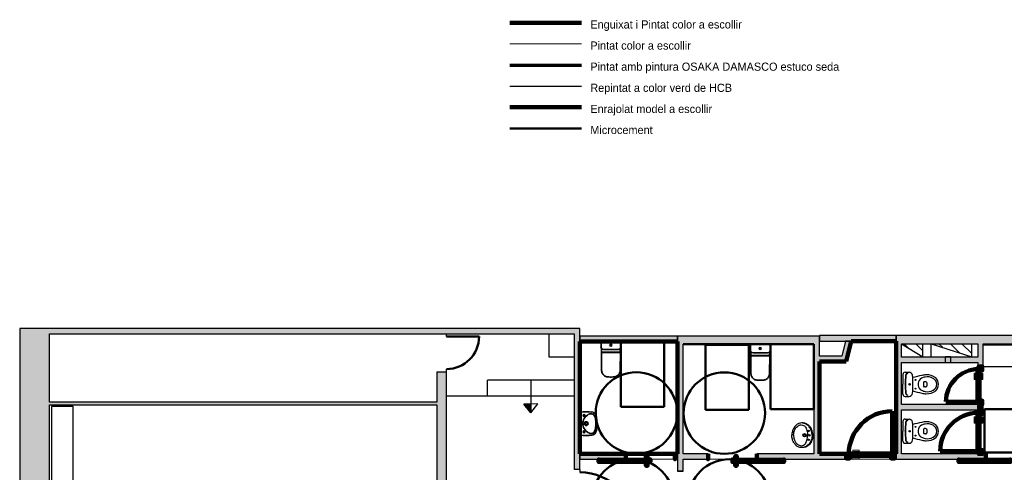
# Model space of a CAD drawing. Header units: metres. Extents: x -1 to 430, y -6 to 34.
# Tile 7 of 12: x 391 to 409, y 26 to 34. Entities that reach past the tile are written whole.
import ezdxf

# ---------------------------------------------------------------- set-up
doc = ezdxf.new("R2010")
doc.units = ezdxf.units.M
doc.linetypes.add('CONTINUA', pattern=[0])
doc.linetypes.add('VERDECKT', pattern=[9.525, 6.35, -3.175])
for name, color, linetype, lineweight in [('3D PB MURS', 7, 'CONTINUA', 25), ('3D PB MURS NOUS', 7, 'CONTINUA', 25), ('LEGENDA  REVESTIMENT  text', 7, 'CONTINUA', 25), ('LEGENDA  REVESTIMENT enrajorat (Roig)', 7, 'CONTINUA', 25), ('LEGENDA  REVESTIMENT microcement  (Blau clar)', 7, 'CONTINUA', 25), ('LEGENDA  REVESTIMENT pintat (blau fosc)', 7, 'CONTINUA', 25), ('LEGENDA  REVESTIMENT pintat verd (verd)', 7, 'CONTINUA', 25), ('LEGENDA  REVESTIMENT repintat  (Groc)', 7, 'CONTINUA', 25), ('LEGENDA REVESTIMENT  enguixat i pintat (lila)', 7, 'CONTINUA', 25), ('PB ESCALES 2D', 7, 'CONTINUA', 25), ('PB MOBLES', 7, 'CONTINUA', 25), ('PB REVESTIMENT enrajorat (Roig)', 7, 'CONTINUA', 25), ('PB REVESTIMENT microcement  (Blau clar)', 7, 'CONTINUA', 25), ('PB REVESTIMENT pintat (blau fosc)', 7, 'CONTINUA', 25)]:
    doc.layers.add(name, color=color, linetype=linetype, lineweight=lineweight)
doc.styles.add('Century Gothic', font='txt')
pattern_1 = [(135, (0, 0), (-0.21213203, -0.21213203), []), (135, (-0.10607, -0.10607), (-0.21213203, -0.21213203), [])]

# ---------------------------------------------------------------- blocks, each defined once
blk = doc.blocks.new('OBJETO_COMPLEJO_2')
at = {"layer": '3D PB MURS NOUS', "lineweight": 35, "transparency": 33554687}
for p, q in [((404.596, 28.056), (404.596, 27.969)), ((404.605, 27.93), (404.606, 27.861)), ((404.95, 27.861), (404.951, 27.93)), ((404.96, 27.969), (404.96, 28.056)), ((404.603, 27.859), (404.606, 27.544)), ((404.95, 27.544), (404.953, 27.859)), ((404.767, 27.407), (404.778, 27.407)), ((404.778, 27.407), (404.789, 27.407))]:
    blk.add_line(p, q, dxfattribs=at)
blk.add_lwpolyline([(404.954, 28.062), (404.778, 28.062), (404.778, 28.062), (404.778, 28.062), (404.602, 28.062)], dxfattribs=at)
for centre, radius, start, end in [((404.657, 27.964), 0.0616, 175.0868, 212.7316), ((404.602, 28.056), 0.006, 89.9956, 179.6868), ((404.899, 27.964), 0.0616, 327.2684, 4.9132), ((404.954, 28.056), 0.006, 0.3132, 90.0044), ((404.605, 27.859), 0.00159, 101.7955, 180.4004), ((404.604, 27.865), 0.00468, 272.139, 282.1043), ((404.605, 27.862), 0.0014, 291.5043, 325.5038), ((404.951, 27.862), 0.0014, 214.4962, 248.4957), ((404.952, 27.865), 0.00468, 257.8957, 267.861), ((404.951, 27.859), 0.00159, 359.5996, 78.2045), ((404.758, 27.54), 0.152, 178.5373, 203.589), ((404.798, 27.54), 0.152, 336.411, 1.4627), ((404.734, 27.533), 0.127, 204.9077, 234.8794), ((404.728, 27.528), 0.119, 235.8185, 262.3668), ((404.759, 27.794), 0.387, 262.9661, 271.1498), ((404.797, 27.794), 0.387, 268.8502, 277.0339), ((404.828, 27.528), 0.119, 277.6332, 304.1815), ((404.822, 27.533), 0.127, 305.1206, 335.0923)]:
    blk.add_arc(centre, radius, start, end, dxfattribs=at)
blk = doc.blocks.new('OBJETO_COMPLEJO_3')
at = {"layer": '3D PB MURS NOUS', "lineweight": 35, "transparency": 33554687}
for p, q in [((401.847, 28.115), (401.847, 28.028)), ((402.212, 28.028), (402.211, 28.115)), ((401.854, 27.917), (401.857, 27.603)), ((401.857, 27.989), (401.857, 27.92)), ((402.202, 27.92), (402.202, 27.989)), ((402.202, 27.603), (402.204, 27.917)), ((402.018, 27.466), (402.029, 27.466)), ((402.029, 27.466), (402.04, 27.466))]:
    blk.add_line(p, q, dxfattribs=at)
blk.add_lwpolyline([(402.205, 28.121), (402.029, 28.121), (402.029, 28.121), (402.029, 28.121), (401.853, 28.121)], dxfattribs=at)
for centre, radius, start, end in [((401.853, 28.115), 0.006, 89.9956, 179.6868), ((402.205, 28.115), 0.006, 0.3132, 90.0044), ((401.908, 28.022), 0.0616, 175.0868, 212.7316), ((401.856, 27.917), 0.00159, 101.7955, 180.4004), ((401.856, 27.92), 0.0014, 291.5043, 325.5038), ((401.855, 27.924), 0.00468, 272.139, 282.1043), ((402.15, 28.022), 0.0616, 327.2684, 4.9132), ((402.203, 27.92), 0.0014, 214.4962, 248.4957), ((402.203, 27.924), 0.00468, 257.8957, 267.861), ((402.203, 27.917), 0.00159, 359.5996, 78.2045), ((402.009, 27.599), 0.152, 178.5373, 203.589), ((402.05, 27.599), 0.152, 336.411, 1.4627), ((401.985, 27.592), 0.127, 204.9077, 234.8794), ((401.979, 27.587), 0.119, 235.8185, 262.3668), ((402.011, 27.853), 0.387, 262.9661, 271.1498), ((402.048, 27.853), 0.387, 268.8502, 277.0339), ((402.08, 27.587), 0.119, 277.6332, 304.1815), ((402.074, 27.592), 0.127, 305.1206, 335.0923)]:
    blk.add_arc(centre, radius, start, end, dxfattribs=at)

msp = doc.modelspace()

# ---------------------------------------------------------------- hatches: boundary and pattern name
at = {"layer": '3D PB MURS', "linetype": 'CONTINUA', "lineweight": 18, "true_color": 0xa0a0a0, "transparency": 33554687}
for points in [[(391.15, 28.361), (391.15, 12.841), (391.7, 12.841), (391.7, 28.361)], [(400.756, 28.361), (391.7, 28.361), (391.7, 28.261), (400.756, 28.261)], [(401.456, 28.361), (400.756, 28.361), (400.756, 28.261), (401.456, 28.261)], [(401.456, 25.761), (401.456, 28.261), (401.356, 28.261), (401.356, 25.761)], [(405.866, 28.221), (403.256, 28.221), (403.256, 28.071), (405.866, 28.071)], [(406.382, 27.851), (406.451, 28.128), (406.348, 28.128), (406.278, 27.851)], [(421.287, 28.228), (407.276, 28.228), (407.276, 28.078), (408.779, 28.078), (408.779, 28.08), (408.879, 28.08), (408.879, 28.078), (421.287, 28.078)], [(403.356, 25.731), (403.356, 28.071), (403.256, 28.071), (403.256, 25.731)], [(405.866, 26.051), (405.866, 28.071), (405.766, 28.071), (405.766, 26.051)], [(407.276, 28.078), (407.276, 26.051), (407.376, 26.051), (407.376, 28.078)], [(408.879, 27.661), (408.879, 28.08), (408.779, 28.08), (408.779, 27.661)], [(405.866, 27.751), (406.356, 27.751), (406.382, 27.851), (405.866, 27.851)], [(407.376, 27.731), (408.779, 27.731), (408.779, 27.831), (407.376, 27.831)], [(399.006, 22.021), (399.006, 27.563), (398.826, 27.563), (398.826, 22.021)], [(391.7, 26.951), (398.826, 26.951), (398.826, 27.001), (391.7, 27.001)], [(407.376, 26.859), (408.779, 26.859), (408.779, 26.959), (407.376, 26.959)], [(403.356, 25.951), (403.816, 25.951), (403.816, 26.051), (403.356, 26.051)], [(404.716, 25.951), (406.356, 25.951), (406.356, 26.051), (404.716, 26.051)], [(407.256, 25.951), (408.928, 25.951), (408.928, 26.051), (407.256, 26.051)]]:
    msp.add_hatch(color=253, dxfattribs=at).paths.add_polyline_path(points)
at = {"layer": '3D PB MURS NOUS', "linetype": 'CONTINUA', "lineweight": 18, "transparency": 33554687}
for color, points in [(220, [(403.256, 28.221), (401.456, 28.221), (401.456, 28.121), (403.256, 28.121)]), (220, [(407.276, 28.228), (405.866, 28.228), (405.866, 28.128), (407.276, 28.128)]), (2, [(401.456, 25.951), (402.304, 25.951), (402.304, 26.051), (401.456, 26.051)]), (2, [(403.256, 26.051), (403.206, 26.051), (403.206, 25.951), (403.256, 25.951)])]:
    msp.add_hatch(color=color, dxfattribs=at).paths.add_polyline_path(points)
at = {"layer": '3D PB MURS NOUS', "linetype": 'CONTINUA', "lineweight": 18, "true_color": 0xa0a0a0, "transparency": 33554687}
msp.add_hatch(color=253, dxfattribs=at).paths.add_polyline_path([(408.879, 26.857), (408.879, 26.961), (408.779, 26.961), (408.779, 26.857)])
at = {"layer": 'PB ESCALES 2D', "linetype": 'CONTINUA', "lineweight": 25, "transparency": 33554687}
h = msp.add_hatch(dxfattribs=at)
h.set_pattern_fill('RAYADO_1', scale=0.1, angle=45, style=0, pattern_type=2)
h.set_pattern_definition(pattern_1)
h.paths.add_polyline_path([(407.376, 28.08), (407.771, 27.84), (407.771, 28.08)], flags=0)
h = msp.add_hatch(dxfattribs=at)
h.set_pattern_fill('RAYADO_1', scale=0.1, angle=45, style=0, pattern_type=2)
h.set_pattern_definition(pattern_1)
h.paths.add_polyline_path([(407.921, 28.08), (408.671, 27.84), (408.671, 28.08)], flags=0)

# ---------------------------------------------------------------- linework, layer by layer
at = {"layer": '3D PB MURS', "color": 7, "linetype": 'CONTINUA', "lineweight": 25, "transparency": 33554687}
for p, q in [((391.15, 28.361), (391.15, 12.841)), ((391.7, 28.361), (391.15, 28.361)), ((400.756, 28.361), (391.7, 28.361)), ((401.456, 28.361), (400.756, 28.361)), ((401.456, 28.264), (401.456, 28.361)), ((391.7, 27.001), (391.7, 28.261)), ((391.7, 28.261), (398.826, 28.261)), ((398.826, 28.261), (399.006, 28.261)), ((399.006, 28.261), (400.756, 28.261)), ((399.006, 28.211), (399.006, 28.261)), ((400.756, 28.261), (401.356, 28.261)), ((401.356, 28.261), (401.356, 25.761)), ((401.456, 28.261), (401.456, 28.264)), ((401.456, 25.761), (401.456, 28.261)), ((405.866, 28.221), (403.256, 28.221)), ((403.256, 28.221), (403.256, 28.098)), ((403.256, 28.098), (403.256, 28.071)), ((405.866, 28.071), (405.866, 28.221)), ((406.348, 28.128), (406.278, 27.851)), ((406.451, 28.128), (406.348, 28.128)), ((406.382, 27.851), (406.451, 28.128)), ((421.287, 28.228), (407.276, 28.228)), ((407.276, 28.228), (407.276, 28.078)), ((403.256, 28.071), (403.256, 25.731)), ((403.356, 28.071), (405.766, 28.071)), ((403.356, 26.051), (403.356, 28.071)), ((405.766, 28.071), (405.766, 26.051)), ((405.866, 27.851), (405.866, 28.071)), ((407.276, 28.078), (407.276, 26.051)), ((407.376, 28.078), (408.779, 28.078)), ((407.376, 27.831), (407.376, 28.078)), ((408.779, 28.078), (408.779, 27.831)), ((408.879, 28.078), (410.681, 28.078)), ((408.879, 27.661), (408.879, 28.078)), ((406.278, 27.851), (405.866, 27.851)), ((405.866, 26.051), (405.866, 27.751)), ((405.866, 27.751), (406.356, 27.751)), ((406.356, 27.751), (406.382, 27.851)), ((408.779, 27.831), (407.376, 27.831)), ((407.376, 26.959), (407.376, 27.731)), ((407.376, 27.731), (408.779, 27.731)), ((408.779, 27.731), (408.779, 27.661)), ((398.826, 27.563), (399.006, 27.563)), ((398.826, 27.563), (398.826, 27.001)), ((399.006, 27.563), (399.006, 27.613)), ((399.006, 22.141), (399.006, 27.563)), ((408.779, 27.661), (408.879, 27.661)), ((398.826, 27.001), (391.7, 27.001)), ((391.7, 14.051), (391.7, 26.951)), ((391.7, 26.951), (398.826, 26.951)), ((398.826, 26.951), (398.826, 22.021)), ((408.779, 26.959), (407.376, 26.959)), ((407.376, 26.051), (407.376, 26.859)), ((407.376, 26.859), (408.779, 26.859)), ((408.779, 26.859), (408.779, 26.959)), ((403.816, 26.051), (403.356, 26.051)), ((403.356, 25.951), (403.816, 25.951)), ((403.356, 25.731), (403.356, 25.951)), ((403.816, 25.951), (403.816, 26.051)), ((405.766, 26.051), (404.716, 26.051)), ((404.716, 26.051), (404.716, 25.951)), ((404.716, 25.951), (406.356, 25.951)), ((406.356, 26.051), (405.866, 26.051)), ((406.356, 25.951), (406.356, 26.051)), ((407.276, 26.051), (407.256, 26.051)), ((407.256, 26.051), (407.256, 25.951)), ((407.256, 25.951), (408.928, 25.951)), ((408.928, 26.051), (407.376, 26.051)), ((408.928, 25.951), (408.928, 26.051)), ((401.456, 25.761), (401.356, 25.761)), ((401.456, 25.761), (401.456, 25.711)), ((403.356, 25.731), (403.256, 25.731))]:
    msp.add_line(p, q, dxfattribs=at)
at = {"layer": '3D PB MURS', "color": 202, "linetype": 'CONTINUA', "lineweight": 50, "transparency": 33554687}
msp.add_line((399.006, 28.211), (399.604, 28.211), dxfattribs=at)
at = {"layer": '3D PB MURS', "color": 7, "linetype": 'CONTINUA', "lineweight": 25, "transparency": 33554687}
msp.add_lwpolyline([(403.256, 25.731), (403.306, 25.731), (403.356, 25.731), (403.306, 25.731), (403.256, 25.731)], close=True, dxfattribs=at)
at = {"layer": '3D PB MURS', "color": 202, "linetype": 'CONTINUA', "lineweight": 50, "transparency": 33554687}
for centre, radius, start, end in [((399.006, 28.211), 0.598, 270, 0), ((401.456, 24.681), 1.03, 0, 90)]:
    msp.add_arc(centre, radius, start, end, dxfattribs=at)
at = {"layer": '3D PB MURS NOUS', "color": 7, "linetype": 'CONTINUA', "lineweight": 25, "transparency": 33554687}
for p, q in [((403.256, 28.221), (401.456, 28.221)), ((401.456, 28.221), (401.456, 28.121)), ((401.456, 28.121), (403.256, 28.121)), ((403.256, 28.121), (403.256, 28.221)), ((407.276, 28.228), (405.866, 28.228)), ((405.866, 28.228), (405.866, 28.128)), ((405.866, 28.128), (407.276, 28.128)), ((407.276, 28.128), (407.276, 28.228)), ((408.779, 26.961), (408.879, 26.961)), ((408.779, 26.961), (408.779, 26.857)), ((408.879, 26.857), (408.779, 26.857)), ((408.879, 26.857), (408.879, 26.961)), ((402.304, 26.051), (401.456, 26.051)), ((401.456, 26.051), (401.456, 25.951)), ((401.456, 25.951), (402.304, 25.951)), ((402.304, 26.051), (402.304, 25.951)), ((403.206, 25.951), (403.206, 26.051)), ((403.256, 26.051), (403.206, 26.051)), ((403.206, 25.951), (403.256, 25.951)), ((403.256, 25.951), (403.256, 26.051))]:
    msp.add_line(p, q, dxfattribs=at)
at = {"layer": '3D PB MURS NOUS', "lineweight": 35, "transparency": 33554687}
for p, q in [((401.854, 27.917), (401.855, 27.917)), ((401.855, 27.917), (402.204, 27.917)), ((401.858, 27.921), (401.858, 27.921)), ((401.859, 27.923), (401.906, 27.923)), ((401.896, 27.972), (402.029, 27.971)), ((401.907, 27.919), (401.907, 27.923)), ((401.907, 27.923), (401.931, 27.923)), ((401.907, 27.922), (401.907, 27.919)), ((401.907, 27.919), (401.907, 27.919)), ((401.931, 27.923), (401.931, 27.922)), ((401.933, 27.921), (402.029, 27.921)), ((402.162, 27.972), (402.029, 27.971)), ((402.126, 27.921), (402.029, 27.921)), ((402.151, 27.923), (402.127, 27.923)), ((402.127, 27.923), (402.127, 27.922)), ((402.151, 27.919), (402.151, 27.923)), ((402.152, 27.919), (402.151, 27.919)), ((402.152, 27.922), (402.152, 27.919)), ((402.2, 27.923), (402.153, 27.923)), ((402.201, 27.921), (402.201, 27.921)), ((402.204, 27.917), (402.204, 27.917)), ((404.645, 27.914), (404.778, 27.912)), ((404.911, 27.914), (404.778, 27.912)), ((404.603, 27.859), (404.603, 27.858)), ((404.603, 27.858), (404.953, 27.858)), ((404.606, 27.862), (404.606, 27.863)), ((404.608, 27.864), (404.654, 27.864)), ((404.655, 27.863), (404.655, 27.86)), ((404.655, 27.86), (404.656, 27.86)), ((404.656, 27.86), (404.656, 27.864)), ((404.656, 27.864), (404.68, 27.864)), ((404.68, 27.864), (404.68, 27.863)), ((404.681, 27.863), (404.778, 27.863)), ((404.875, 27.863), (404.778, 27.863)), ((404.9, 27.864), (404.876, 27.864)), ((404.876, 27.864), (404.876, 27.863)), ((404.9, 27.86), (404.9, 27.864)), ((404.901, 27.86), (404.9, 27.86)), ((404.901, 27.863), (404.901, 27.86)), ((404.948, 27.864), (404.902, 27.864)), ((404.95, 27.862), (404.95, 27.863)), ((404.953, 27.858), (404.953, 27.859))]:
    msp.add_line(p, q, dxfattribs=at)
at = {"layer": '3D PB MURS NOUS', "color": 240, "linetype": 'CONTINUA', "lineweight": 140, "transparency": 33554687}
for p, q in [((408.774, 27.011), (408.194, 27.011)), ((407.206, 26.056), (407.206, 26.836)), ((408.774, 26.101), (408.088, 26.101))]:
    msp.add_line(p, q, dxfattribs=at)
at = {"layer": '3D PB MURS NOUS', "color": 2, "linetype": 'CONTINUA', "lineweight": 35, "transparency": 33554687}
for q in [(401.465, 26.821), (401.465, 26.395)]:
    msp.add_line((401.465, 26.608), q, dxfattribs=at)
at = {"layer": '3D PB MURS NOUS', "color": 40, "linetype": 'CONTINUA', "lineweight": 18, "transparency": 33554687}
for points in [[(408.774, 27.551), (408.774, 27.501), (408.764, 27.501), (408.764, 27.551), (408.774, 27.551)], [(408.824, 27.551), (408.824, 27.501), (408.814, 27.501), (408.814, 27.551), (408.824, 27.551)], [(408.764, 27.536), (408.764, 27.516), (408.734, 27.516), (408.734, 27.421), (408.714, 27.421), (408.714, 27.536), (408.764, 27.536)], [(408.824, 27.536), (408.824, 27.516), (408.854, 27.516), (408.854, 27.421), (408.874, 27.421), (408.874, 27.536), (408.824, 27.536)], [(408.764, 26.732), (408.764, 26.712), (408.734, 26.712), (408.734, 26.617), (408.714, 26.617), (408.714, 26.732), (408.764, 26.732)], [(408.774, 26.747), (408.774, 26.697), (408.764, 26.697), (408.764, 26.747), (408.774, 26.747)], [(408.824, 26.747), (408.824, 26.697), (408.814, 26.697), (408.814, 26.747), (408.824, 26.747)], [(408.824, 26.732), (408.824, 26.712), (408.854, 26.712), (408.854, 26.617), (408.874, 26.617), (408.874, 26.732), (408.824, 26.732)], [(406.481, 26.066), (406.501, 26.066), (406.501, 26.096), (406.596, 26.096), (406.596, 26.116), (406.481, 26.116), (406.481, 26.066)], [(406.466, 26.056), (406.516, 26.056), (406.516, 26.066), (406.466, 26.066), (406.466, 26.056)], [(406.466, 26.006), (406.516, 26.006), (406.516, 26.016), (406.466, 26.016), (406.466, 26.006)], [(406.481, 26.006), (406.501, 26.006), (406.501, 25.976), (406.596, 25.976), (406.596, 25.956), (406.481, 25.956), (406.481, 26.006)]]:
    msp.add_lwpolyline(points, close=True, dxfattribs=at)
at = {"layer": '3D PB MURS NOUS', "color": 240, "linetype": 'CONTINUA', "lineweight": 140, "transparency": 33554687}
for points in [[(408.814, 27.611), (408.814, 27.011), (408.794, 27.011), (408.774, 27.011), (408.774, 27.611), (408.794, 27.611), (408.814, 27.611)], [(408.814, 27.591), (408.814, 27.611), (408.794, 27.611), (408.794, 27.661), (408.864, 27.661), (408.864, 27.591), (408.814, 27.591)], [(408.794, 27.011), (408.814, 27.011), (408.814, 27.031), (408.864, 27.031), (408.864, 26.961), (408.794, 26.961), (408.794, 27.011)], [(408.814, 26.787), (408.814, 26.807), (408.794, 26.807), (408.794, 26.857), (408.864, 26.857), (408.864, 26.787), (408.814, 26.787)], [(408.814, 26.807), (408.814, 26.101), (408.794, 26.101), (408.774, 26.101), (408.774, 26.807), (408.794, 26.807), (408.814, 26.807)], [(408.794, 26.101), (408.814, 26.101), (408.814, 26.121), (408.864, 26.121), (408.864, 26.051), (408.794, 26.051), (408.794, 26.101)], [(402.755, 25.941), (401.803, 25.941), (401.803, 25.951), (401.803, 25.901), (402.755, 25.901), (402.755, 25.951), (402.755, 25.941)], [(402.304, 26.051), (402.304, 26.001), (402.304, 25.951), (402.304, 26.001), (402.304, 26.051)], [(402.705, 25.941), (402.675, 25.941), (402.675, 26.011), (402.705, 26.011), (402.705, 25.941)], [(403.206, 26.051), (403.206, 26.001), (403.206, 25.951), (403.206, 26.001), (403.206, 26.051)], [(403.816, 26.051), (403.816, 26.001), (403.816, 25.951), (403.816, 26.001), (403.816, 26.051)], [(404.266, 25.941), (405.216, 25.941), (405.216, 25.951), (405.216, 25.901), (404.266, 25.901), (404.266, 25.951), (404.266, 25.941)], [(404.316, 25.941), (404.346, 25.941), (404.346, 26.011), (404.316, 26.011), (404.316, 25.941)], [(404.716, 26.051), (404.716, 26.001), (404.716, 25.951), (404.716, 26.001), (404.716, 26.051)], [(406.426, 26.016), (406.406, 26.016), (406.406, 26.036), (406.356, 26.036), (406.356, 25.966), (406.426, 25.966), (406.426, 26.016)], [(406.406, 26.016), (407.206, 26.016), (407.206, 26.036), (407.206, 26.056), (406.406, 26.056), (406.406, 26.036), (406.406, 26.016)], [(407.206, 26.036), (407.206, 26.016), (407.186, 26.016), (407.186, 25.966), (407.256, 25.966), (407.256, 26.036), (407.206, 26.036)], [(409.378, 25.941), (408.428, 25.941), (408.428, 25.951), (408.428, 25.901), (409.378, 25.901), (409.378, 25.951), (409.378, 25.941)], [(408.928, 26.051), (408.928, 26.001), (408.928, 25.951), (408.928, 26.001), (408.928, 26.051)], [(402.705, 25.901), (402.675, 25.901), (402.675, 25.831), (402.705, 25.831), (402.705, 25.901)], [(404.316, 25.901), (404.346, 25.901), (404.346, 25.831), (404.316, 25.831), (404.316, 25.901)]]:
    msp.add_lwpolyline(points, close=True, dxfattribs=at)
at = {"layer": '3D PB MURS NOUS', "lineweight": 35, "transparency": 33554687}
for centre in [(402.029, 28.051), (404.778, 27.992)]:
    msp.add_circle(centre, 0.0175, dxfattribs=at)
at = {"layer": '3D PB MURS NOUS', "color": 2, "linetype": 'CONTINUA', "lineweight": 35, "transparency": 33554687}
for centre in [(401.535, 26.758), (401.535, 26.458)]:
    msp.add_circle(centre, 0.0175, dxfattribs=at)
at = {"layer": '3D PB MURS NOUS', "lineweight": 35, "transparency": 33554687}
for centre, radius, start, end in [((401.893, 28.02), 0.0475, 220.1892, 274.3832), ((401.854, 27.922), 0.0036, 321.9501, 338.9558), ((401.86, 27.921), 0.00253, 110.2602, 159.8307), ((401.906, 27.922), 0.001, 0.2284, 89.998), ((401.933, 27.923), 0.00136, 211.3967, 275.8682), ((402.126, 27.923), 0.00136, 264.1318, 328.6033), ((402.153, 27.922), 0.001, 90.002, 179.7716), ((402.166, 28.02), 0.0475, 265.6168, 319.8108), ((402.199, 27.921), 0.00253, 20.1693, 69.7398), ((402.205, 27.922), 0.0036, 201.0442, 218.0499), ((404.641, 27.961), 0.0475, 220.1892, 274.3832), ((404.915, 27.961), 0.0475, 265.6168, 319.8108), ((404.609, 27.862), 0.00253, 110.2602, 159.8307), ((404.603, 27.863), 0.0036, 321.9501, 338.9558), ((404.654, 27.863), 0.001, 0.2284, 89.998), ((404.681, 27.864), 0.00136, 211.3967, 275.8682), ((404.875, 27.864), 0.00136, 264.1318, 328.6033), ((404.902, 27.863), 0.001, 90.002, 179.7716), ((404.947, 27.862), 0.00253, 20.1693, 69.7398), ((404.953, 27.863), 0.0036, 201.0442, 218.0499)]:
    msp.add_arc(centre, radius, start, end, dxfattribs=at)
at = {"layer": '3D PB MURS NOUS', "color": 240, "linetype": 'CONTINUA', "lineweight": 140, "transparency": 33554687}
for centre, radius in [((408.794, 27.011), 0.6), ((407.206, 26.036), 0.8), ((408.794, 26.101), 0.706)]:
    msp.add_arc(centre, radius, 90, 180, dxfattribs=at)
at = {"layer": '3D PB MURS NOUS', "color": 2, "linetype": 'CONTINUA', "lineweight": 35, "transparency": 33554687}
for centre, radius, start, end in [((401.579, 25.888), 0.939, 83.8154, 97.0001), ((401.672, 26.743), 0.08, 26.6204, 83.8154), ((401.693, 26.608), 0.18, 149.1161, 180), ((401.727, 26.587), 0.22, 119.1529, 149.1161), ((401.575, 26.608), 0.035, 0, 180), ((401.664, 26.701), 0.09, 68.4643, 119.1529), ((401.677, 26.738), 0.05, 30.2248, 66.3753), ((401.53, 26.653), 0.22, 7.2949, 30.2248), ((401.52, 26.666), 0.25, 9.676, 26.6204), ((401.176, 26.608), 0.577, 0, 7.2949), ((401.175, 26.608), 0.6, 360, 9.676), ((401.693, 26.608), 0.18, 180, 210.8839), ((401.727, 26.628), 0.22, 210.8839, 240.8471), ((401.575, 26.608), 0.035, 180, 0), ((401.575, 26.608), 0.023, 0, 180), ((401.575, 26.608), 0.023, 180, 0), ((401.53, 26.562), 0.22, 329.7752, 352.7051), ((401.52, 26.549), 0.25, 333.3796, 350.324), ((401.176, 26.608), 0.577, 352.7051, 0), ((401.175, 26.608), 0.6, 350.324, 0), ((401.579, 27.327), 0.939, 262.9999, 276.1846), ((401.664, 26.515), 0.09, 240.8471, 291.5357), ((401.672, 26.473), 0.08, 276.1846, 333.3796), ((401.677, 26.477), 0.05, 293.6247, 329.7752)]:
    msp.add_arc(centre, radius, start, end, dxfattribs=at)
at = {"layer": 'LEGENDA  REVESTIMENT enrajorat (Roig)', "color": 240, "linetype": 'CONTINUA', "lineweight": 140, "transparency": 33554687}
msp.add_line((400.168, 32.434), (401.488, 32.434), dxfattribs=at)
at = {"layer": 'LEGENDA  REVESTIMENT microcement  (Blau clar)', "color": 4, "linetype": 'CONTINUA', "lineweight": 50, "transparency": 33554687}
msp.add_line((400.168, 32.045), (401.488, 32.045), dxfattribs=at)
at = {"layer": 'LEGENDA  REVESTIMENT pintat (blau fosc)', "color": 180, "linetype": 'CONTINUA', "lineweight": 13, "transparency": 33554687}
msp.add_line((400.168, 33.6), (401.488, 33.6), dxfattribs=at)
at = {"layer": 'LEGENDA  REVESTIMENT pintat verd (verd)', "color": 100, "linetype": 'CONTINUA', "lineweight": 70, "transparency": 33554687}
msp.add_line((400.168, 33.211), (401.488, 33.211), dxfattribs=at)
at = {"layer": 'LEGENDA  REVESTIMENT repintat  (Groc)', "color": 7, "linetype": 'CONTINUA', "lineweight": 25, "transparency": 33554687}
msp.add_line((400.168, 32.823), (401.488, 32.823), dxfattribs=at)
at = {"layer": 'LEGENDA REVESTIMENT  enguixat i pintat (lila)', "color": 220, "linetype": 'CONTINUA', "lineweight": 100, "transparency": 33554687}
msp.add_line((400.168, 33.989), (401.488, 33.989), dxfattribs=at)
at = {"layer": 'PB ESCALES 2D', "color": 7, "linetype": 'CONTINUA', "lineweight": 25, "transparency": 33554687}
for p, q in [((400.896, 27.831), (400.896, 28.261)), ((406.356, 27.751), (406.451, 28.128)), ((407.376, 28.08), (407.771, 27.84)), ((407.771, 27.84), (407.771, 28.08)), ((407.921, 27.84), (407.921, 28.08)), ((407.921, 28.08), (408.671, 27.84)), ((408.671, 27.84), (408.671, 28.08)), ((408.876, 28.061), (410.476, 28.061)), ((401.356, 27.831), (400.896, 27.831)), ((405.866, 27.751), (406.356, 27.751)), ((407.376, 27.84), (407.771, 27.84)), ((407.921, 27.84), (408.186, 27.84)), ((408.186, 27.731), (408.186, 27.84)), ((408.286, 27.84), (408.186, 27.84)), ((408.286, 27.84), (408.671, 27.84)), ((408.286, 27.731), (408.286, 27.84)), ((407.443, 27.555), (407.515, 27.555)), ((408.876, 27.661), (409.571, 27.661)), ((401.356, 27.411), (399.756, 27.411)), ((399.756, 27.111), (399.756, 27.411)), ((400.556, 27.411), (400.556, 26.809)), ((407.403, 27.515), (407.403, 27.332)), ((407.816, 27.38), (407.796, 27.38)), ((407.403, 27.15), (407.403, 27.332)), ((407.443, 27.332), (407.443, 27.343)), ((407.443, 27.332), (407.443, 27.321)), ((407.816, 27.284), (407.796, 27.284)), ((401.356, 27.111), (399.006, 27.111)), ((407.443, 27.11), (407.515, 27.11)), ((400.685, 26.97), (400.425, 26.968)), ((400.556, 26.809), (400.425, 26.968)), ((400.556, 26.809), (400.685, 26.97)), ((407.403, 26.65), (407.403, 26.467)), ((407.443, 26.69), (407.515, 26.69)), ((405.369, 26.463), (405.364, 26.444)), ((405.374, 26.479), (405.369, 26.463)), ((405.379, 26.494), (405.374, 26.479)), ((405.385, 26.507), (405.379, 26.494)), ((405.393, 26.522), (405.385, 26.507)), ((405.402, 26.537), (405.393, 26.522)), ((405.398, 26.444), (405.403, 26.463)), ((405.412, 26.552), (405.402, 26.537)), ((405.403, 26.463), (405.41, 26.482)), ((405.41, 26.482), (405.416, 26.497)), ((405.421, 26.563), (405.412, 26.552)), ((405.416, 26.497), (405.427, 26.516)), ((405.431, 26.574), (405.421, 26.563)), ((405.427, 26.516), (405.435, 26.529)), ((405.442, 26.584), (405.431, 26.574)), ((405.435, 26.529), (405.446, 26.542)), ((405.459, 26.596), (405.442, 26.584)), ((405.446, 26.542), (405.461, 26.557)), ((405.474, 26.604), (405.459, 26.596)), ((405.461, 26.557), (405.478, 26.569)), ((405.487, 26.61), (405.474, 26.604)), ((405.478, 26.569), (405.494, 26.577)), ((405.504, 26.615), (405.487, 26.61)), ((405.494, 26.577), (405.514, 26.583)), ((405.52, 26.619), (405.504, 26.615)), ((405.514, 26.583), (405.533, 26.585)), ((405.54, 26.621), (405.52, 26.619)), ((405.533, 26.585), (405.554, 26.582)), ((405.554, 26.62), (405.54, 26.621)), ((405.565, 26.62), (405.554, 26.62)), ((405.554, 26.582), (405.576, 26.574)), ((405.574, 26.615), (405.558, 26.619)), ((405.58, 26.617), (405.565, 26.62)), ((405.585, 26.611), (405.574, 26.615)), ((405.576, 26.574), (405.591, 26.564)), ((405.597, 26.613), (405.58, 26.617)), ((405.604, 26.604), (405.585, 26.611)), ((405.591, 26.564), (405.603, 26.554)), ((405.61, 26.609), (405.597, 26.613)), ((405.603, 26.554), (405.613, 26.541)), ((405.62, 26.596), (405.604, 26.604)), ((405.627, 26.602), (405.61, 26.609)), ((405.613, 26.541), (405.622, 26.525)), ((405.635, 26.587), (405.62, 26.596)), ((405.622, 26.525), (405.63, 26.503)), ((405.637, 26.597), (405.627, 26.602)), ((405.63, 26.503), (405.636, 26.481)), ((405.657, 26.57), (405.635, 26.587)), ((405.636, 26.481), (405.64, 26.461)), ((405.648, 26.591), (405.637, 26.597)), ((405.64, 26.461), (405.644, 26.437)), ((405.659, 26.583), (405.648, 26.591)), ((405.669, 26.559), (405.657, 26.57)), ((405.673, 26.572), (405.659, 26.583)), ((405.679, 26.547), (405.669, 26.559)), ((405.688, 26.556), (405.673, 26.572)), ((405.69, 26.533), (405.679, 26.547)), ((405.701, 26.54), (405.688, 26.556)), ((405.699, 26.519), (405.69, 26.533)), ((405.704, 26.509), (405.699, 26.519)), ((405.712, 26.523), (405.701, 26.54)), ((405.709, 26.5), (405.704, 26.509)), ((405.716, 26.483), (405.709, 26.5)), ((405.722, 26.503), (405.712, 26.523)), ((405.72, 26.468), (405.716, 26.483)), ((405.725, 26.448), (405.72, 26.468)), ((405.732, 26.476), (405.722, 26.503)), ((405.739, 26.447), (405.732, 26.476)), ((407.403, 26.285), (407.403, 26.467)), ((407.443, 26.467), (407.443, 26.478)), ((407.443, 26.467), (407.443, 26.456)), ((407.816, 26.515), (407.796, 26.515)), ((405.36, 26.411), (405.359, 26.393)), ((405.36, 26.374), (405.359, 26.393)), ((405.361, 26.427), (405.36, 26.411)), ((405.361, 26.358), (405.36, 26.374)), ((405.364, 26.444), (405.361, 26.427)), ((405.364, 26.341), (405.361, 26.358)), ((405.369, 26.322), (405.364, 26.341)), ((405.374, 26.306), (405.369, 26.322)), ((405.379, 26.291), (405.374, 26.306)), ((405.385, 26.278), (405.379, 26.291)), ((405.393, 26.263), (405.385, 26.278)), ((405.392, 26.41), (405.394, 26.423)), ((405.392, 26.393), (405.392, 26.41)), ((405.392, 26.393), (405.392, 26.375)), ((405.392, 26.375), (405.394, 26.362)), ((405.394, 26.423), (405.398, 26.444)), ((405.394, 26.362), (405.398, 26.341)), ((405.398, 26.341), (405.403, 26.322)), ((405.403, 26.322), (405.41, 26.303)), ((405.41, 26.303), (405.416, 26.288)), ((405.416, 26.288), (405.427, 26.269)), ((405.622, 26.26), (405.63, 26.282)), ((405.63, 26.282), (405.636, 26.304)), ((405.636, 26.304), (405.64, 26.324)), ((405.64, 26.324), (405.644, 26.348)), ((405.644, 26.437), (405.646, 26.419)), ((405.644, 26.348), (405.646, 26.366)), ((405.646, 26.419), (405.647, 26.393)), ((405.646, 26.366), (405.647, 26.393)), ((405.704, 26.276), (405.699, 26.266)), ((405.709, 26.285), (405.704, 26.276)), ((405.716, 26.302), (405.709, 26.285)), ((405.722, 26.282), (405.712, 26.262)), ((405.72, 26.317), (405.716, 26.302)), ((405.725, 26.337), (405.72, 26.317)), ((405.732, 26.309), (405.722, 26.282)), ((405.728, 26.434), (405.725, 26.448)), ((405.728, 26.351), (405.725, 26.337)), ((405.73, 26.414), (405.728, 26.434)), ((405.73, 26.371), (405.728, 26.351)), ((405.731, 26.393), (405.73, 26.414)), ((405.731, 26.393), (405.73, 26.371)), ((405.739, 26.338), (405.732, 26.309)), ((405.743, 26.42), (405.739, 26.447)), ((405.743, 26.365), (405.739, 26.338)), ((405.744, 26.393), (405.743, 26.42)), ((405.744, 26.393), (405.743, 26.365)), ((407.816, 26.419), (407.796, 26.419)), ((405.402, 26.248), (405.393, 26.263)), ((405.412, 26.233), (405.402, 26.248)), ((405.421, 26.222), (405.412, 26.233)), ((405.431, 26.211), (405.421, 26.222)), ((405.427, 26.269), (405.435, 26.256)), ((405.442, 26.201), (405.431, 26.211)), ((405.435, 26.256), (405.446, 26.243)), ((405.459, 26.189), (405.442, 26.201)), ((405.446, 26.243), (405.461, 26.228)), ((405.474, 26.181), (405.459, 26.189)), ((405.461, 26.228), (405.478, 26.216)), ((405.487, 26.175), (405.474, 26.181)), ((405.478, 26.216), (405.494, 26.208)), ((405.504, 26.17), (405.487, 26.175)), ((405.494, 26.208), (405.514, 26.202)), ((405.52, 26.166), (405.504, 26.17)), ((405.514, 26.202), (405.533, 26.2)), ((405.54, 26.165), (405.52, 26.166)), ((405.533, 26.2), (405.554, 26.203)), ((405.554, 26.165), (405.54, 26.165)), ((405.554, 26.203), (405.576, 26.211)), ((405.565, 26.166), (405.554, 26.165)), ((405.574, 26.17), (405.558, 26.167)), ((405.58, 26.168), (405.565, 26.166)), ((405.585, 26.174), (405.574, 26.17)), ((405.576, 26.211), (405.591, 26.221)), ((405.597, 26.172), (405.58, 26.168)), ((405.604, 26.181), (405.585, 26.174)), ((405.591, 26.221), (405.603, 26.231)), ((405.61, 26.176), (405.597, 26.172)), ((405.603, 26.231), (405.613, 26.244)), ((405.62, 26.189), (405.604, 26.181)), ((405.627, 26.183), (405.61, 26.176)), ((405.613, 26.244), (405.622, 26.26)), ((405.635, 26.198), (405.62, 26.189)), ((405.637, 26.188), (405.627, 26.183)), ((405.657, 26.215), (405.635, 26.198)), ((405.648, 26.194), (405.637, 26.188)), ((405.659, 26.202), (405.648, 26.194)), ((405.669, 26.226), (405.657, 26.215)), ((405.673, 26.213), (405.659, 26.202)), ((405.679, 26.238), (405.669, 26.226)), ((405.688, 26.229), (405.673, 26.213)), ((405.69, 26.252), (405.679, 26.238)), ((405.701, 26.245), (405.688, 26.229)), ((405.699, 26.266), (405.69, 26.252)), ((405.712, 26.262), (405.701, 26.245)), ((407.443, 26.245), (407.515, 26.245))]:
    msp.add_line(p, q, dxfattribs=at)
for centre, radius in [((407.633, 27.412), 0.0075), ((407.525, 27.332), 0.0135), ((407.633, 27.252), 0.0075), ((405.669, 26.474), 0.0122), ((407.525, 26.467), 0.0135), ((407.633, 26.547), 0.0075), ((405.592, 26.393), 0.0305), ((405.592, 26.393), 0.0187), ((405.669, 26.311), 0.0122), ((405.679, 26.393), 0.0143), ((407.633, 26.387), 0.0075)]:
    msp.add_circle(centre, radius, dxfattribs=at)
for centre, radius, start, end in [((407.443, 27.515), 0.04, 90, 180), ((407.515, 27.491), 0.064, 6.7931, 90), ((408.943, 27.332), 1.5, 173.7281, 180), ((408.943, 27.332), 1.493, 173.6694, 180), ((407.492, 27.492), 0.04, 90, 173.7281), ((407.499, 27.492), 0.04, 100.2428, 173.7858), ((406.184, 27.332), 1.404, 0, 6.7931), ((408.253, 25.046), 2.5, 101.5744, 105.544), ((407.799, 27.339), 0.116, 117.4027, 173.7581), ((407.861, 27.22), 0.25, 101.6195, 117.4027), ((407.879, 26.909), 0.6, 94.3794, 102.2907), ((408.079, 27.332), 0.3, 173.3508, 180), ((407.796, 27.365), 0.015, 90, 173.3508), ((407.854, 27.253), 0.216, 60.8838, 101.6195), ((407.816, 27.35), 0.03, 36.8699, 90), ((407.844, 27.247), 0.26, 51.2869, 92.3028), ((407.792, 27.332), 0.06, 0, 36.8699), ((407.898, 27.332), 0.126, 0, 60.8838), ((407.898, 27.332), 0.16, 0, 47.5638), ((408.943, 27.332), 1.5, 180, 186.2719), ((408.943, 27.332), 1.493, 180, 186.3305), ((406.184, 27.332), 1.404, 353.2069, 0), ((408.253, 29.618), 2.5, 254.456, 258.4256), ((407.863, 27.332), 0.18, 173.7581, 180), ((407.863, 27.332), 0.18, 180, 186.2419), ((407.799, 27.325), 0.116, 186.2419, 242.5973), ((407.861, 27.444), 0.25, 242.5973, 258.3804), ((408.079, 27.332), 0.3, 180, 186.6491), ((407.796, 27.299), 0.015, 186.6491, 270), ((407.854, 27.411), 0.216, 258.3804, 299.1161), ((407.816, 27.314), 0.03, 270, 323.1301), ((407.844, 27.417), 0.26, 267.6971, 308.7131), ((407.792, 27.332), 0.06, 323.1301, 0), ((407.898, 27.332), 0.126, 299.1161, 0), ((407.898, 27.332), 0.16, 312.4362, 0), ((407.443, 27.15), 0.04, 180, 270), ((407.492, 27.173), 0.04, 186.2719, 270), ((407.499, 27.172), 0.04, 186.2141, 259.7571), ((407.515, 27.174), 0.064, 270, 353.2069), ((407.879, 27.755), 0.6, 257.7093, 265.6206), ((408.679, 27.148), 8.249, 181.2492, 181.3016), ((408.679, 27.148), 8.239, 181.2502, 181.3903), ((408.679, 27.148), 8.229, 181.2512, 181.4794), ((408.679, 27.148), 8.219, 181.2522, 181.5689), ((408.679, 27.148), 8.209, 181.2532, 181.6588), ((408.679, 27.148), 8.199, 181.2542, 181.7491), ((408.679, 27.148), 8.189, 181.2553, 181.8398), ((408.679, 27.148), 8.179, 181.2563, 181.9309), ((408.679, 27.148), 8.169, 181.2573, 182.0224), ((408.679, 27.148), 8.159, 181.2583, 182.1144), ((408.679, 27.148), 8.149, 181.2593, 182.2068), ((408.679, 27.148), 8.139, 181.2603, 182.2995), ((407.443, 26.65), 0.04, 90, 180), ((407.492, 26.627), 0.04, 90, 173.7281), ((407.499, 26.627), 0.04, 100.2428, 173.7858), ((407.515, 26.626), 0.064, 6.7931, 90), ((407.879, 26.044), 0.6, 94.3794, 102.2907), ((407.844, 26.382), 0.26, 51.2869, 92.3028), ((408.943, 26.467), 1.5, 173.7281, 180), ((408.943, 26.467), 1.5, 180, 186.2719), ((408.943, 26.467), 1.493, 173.6694, 180), ((408.943, 26.467), 1.493, 180, 186.3305), ((406.184, 26.467), 1.404, 0, 6.7931), ((406.184, 26.467), 1.404, 353.2069, 0), ((408.253, 24.181), 2.5, 101.5744, 105.544), ((407.863, 26.467), 0.18, 173.7581, 180), ((407.863, 26.467), 0.18, 180, 186.2419), ((407.799, 26.474), 0.116, 117.4027, 173.7581), ((407.861, 26.355), 0.25, 101.6195, 117.4027), ((408.079, 26.467), 0.3, 173.3508, 180), ((408.079, 26.467), 0.3, 180, 186.6491), ((407.796, 26.5), 0.015, 90, 173.3508), ((407.854, 26.388), 0.216, 60.8838, 101.6195), ((407.816, 26.485), 0.03, 36.8699, 90), ((407.792, 26.467), 0.06, 0, 36.8699), ((407.792, 26.467), 0.06, 323.1301, 0), ((407.898, 26.467), 0.126, 0, 60.8838), ((407.898, 26.467), 0.126, 299.1161, 0), ((407.898, 26.467), 0.16, 0, 47.5638), ((407.898, 26.467), 0.16, 312.4362, 0), ((407.443, 26.285), 0.04, 180, 270), ((407.492, 26.308), 0.04, 186.2719, 270), ((407.499, 26.307), 0.04, 186.2141, 259.7571), ((407.515, 26.309), 0.064, 270, 353.2069), ((408.253, 28.753), 2.5, 254.456, 258.4256), ((407.799, 26.46), 0.116, 186.2419, 242.5973), ((407.861, 26.579), 0.25, 242.5973, 258.3804), ((407.879, 26.89), 0.6, 257.7093, 265.6206), ((407.796, 26.434), 0.015, 186.6491, 270), ((407.854, 26.546), 0.216, 258.3804, 299.1161), ((407.816, 26.449), 0.03, 270, 323.1301), ((407.844, 26.552), 0.26, 267.6971, 308.7131)]:
    msp.add_arc(centre, radius, start, end, dxfattribs=at)
at = {"layer": 'PB MOBLES', "color": 202, "linetype": 'VERDECKT', "lineweight": 50, "transparency": 33554687}
for p, q in [((410.106, 26.876), (408.906, 26.876)), ((408.906, 26.876), (408.906, 26.076)), ((408.906, 26.076), (410.106, 26.076))]:
    msp.add_line(p, q, dxfattribs=at)
for points in [[(403.011, 26.915), (403.011, 28.115), (402.211, 28.115), (402.211, 26.915), (403.011, 26.915)], [(404.567, 26.86), (404.567, 28.06), (403.767, 28.06), (403.767, 26.86), (404.567, 26.86)], [(405.766, 26.871), (405.766, 28.071), (404.966, 28.071), (404.966, 26.871), (405.766, 26.871)]]:
    msp.add_lwpolyline(points, close=True, dxfattribs=at)
at = {"layer": 'PB MOBLES', "linetype": 'CONTINUA', "transparency": 33554687}
msp.add_lwpolyline([(391.732, 26.92), (391.732, 24.47), (392.132, 24.47), (392.132, 26.92), (391.732, 26.92)], close=True, dxfattribs=at)
at = {"layer": 'PB MOBLES', "color": 202, "linetype": 'VERDECKT', "lineweight": 50, "transparency": 33554687}
for centre in [(402.499, 26.804), (404.116, 26.801), (402.437, 25.201), (404.207, 25.201)]:
    msp.add_circle(centre, 0.75, dxfattribs=at)
at = {"layer": 'PB REVESTIMENT enrajorat (Roig)', "color": 240, "linetype": 'CONTINUA', "lineweight": 140, "transparency": 33554687}
for p, q in [((401.456, 28.121), (403.256, 28.121)), ((401.456, 28.121), (401.456, 26.051)), ((403.256, 28.121), (403.256, 26.051)), ((406.356, 27.751), (406.451, 28.128)), ((406.451, 28.128), (407.276, 28.128)), ((407.276, 26.051), (407.276, 28.128)), ((405.866, 27.751), (405.866, 26.051)), ((405.866, 27.751), (406.356, 27.751)), ((401.456, 26.051), (402.314, 26.051)), ((403.256, 26.051), (403.206, 26.051)), ((405.866, 26.051), (406.356, 26.051)), ((407.256, 26.051), (407.276, 26.051))]:
    msp.add_line(p, q, dxfattribs=at)
at = {"layer": 'PB REVESTIMENT enrajorat (Roig)', "color": 240, "linetype": 'VERDECKT', "lineweight": 140, "transparency": 33554687}
for p, q in [((403.206, 26.051), (402.314, 26.051)), ((406.356, 26.051), (407.256, 26.051))]:
    msp.add_line(p, q, dxfattribs=at)
at = {"layer": 'PB REVESTIMENT microcement  (Blau clar)', "color": 4, "linetype": 'CONTINUA', "lineweight": 50, "transparency": 33554687}
msp.add_line((405.766, 28.071), (403.356, 28.071), dxfattribs=at)
at = {"layer": 'PB REVESTIMENT pintat (blau fosc)', "color": 180, "linetype": 'CONTINUA', "lineweight": 13, "transparency": 33554687}
for p, q in [((391.7, 26.951), (391.7, 14.051)), ((398.826, 26.951), (398.826, 21.691)), ((401.456, 25.951), (402.314, 25.951)), ((401.456, 25.951), (401.456, 25.761)), ((403.206, 25.951), (403.256, 25.951)), ((403.256, 25.951), (403.256, 25.731)), ((403.356, 25.951), (403.816, 25.951)), ((403.356, 25.951), (403.356, 25.731)), ((404.716, 25.951), (406.356, 25.951)), ((407.256, 25.951), (409.028, 25.951))]:
    msp.add_line(p, q, dxfattribs=at)
at = {"layer": 'PB REVESTIMENT pintat (blau fosc)', "color": 180, "linetype": 'VERDECKT', "lineweight": 13, "transparency": 33554687}
for p, q in [((402.314, 25.951), (403.206, 25.951)), ((403.816, 25.951), (404.716, 25.951)), ((406.356, 25.951), (407.256, 25.951)), ((409.028, 25.951), (409.828, 25.951))]:
    msp.add_line(p, q, dxfattribs=at)

# ---------------------------------------------------------------- block references
at = {"layer": '3D PB MURS NOUS', "lineweight": 35, "transparency": 33554687}
for name in ['OBJETO_COMPLEJO_3', 'OBJETO_COMPLEJO_2']:
    msp.add_blockref(name, (0, 0), dxfattribs=at)

# ---------------------------------------------------------------- texts
at = {"layer": 'LEGENDA  REVESTIMENT  text', "color": 7, "linetype": 'CONTINUA', "lineweight": 25, "transparency": 33554687, "char_height": 0.15, "attachment_point": 1, "style": 'Century Gothic'}
for s, insert, width in [('Enguixat\\~i\\~Pintat\\~color\\~a\\~escollir\\~\\~', (401.65, 34.035), 3.2925), ('Pintat\\~color\\~a\\~escollir', (401.65, 33.646), 2.1575), ('Pintat\\~amb\\~pintura\\~OSAKA\\~DAMASCO\\~estuco\\~seda', (401.65, 33.257), 5.21), ('Repintat\\~a\\~color\\~verd\\~de\\~HCB', (401.65, 32.868), 3.0425), ('Enrajolat\\~model\\~a\\~escollir', (401.65, 32.479), 2.6), ('Microcement', (401.65, 32.091), 1.4425)]:
    msp.add_mtext(s, dxfattribs=dict(at, insert=insert, width=width))

doc.saveas('drawing.dxf')
